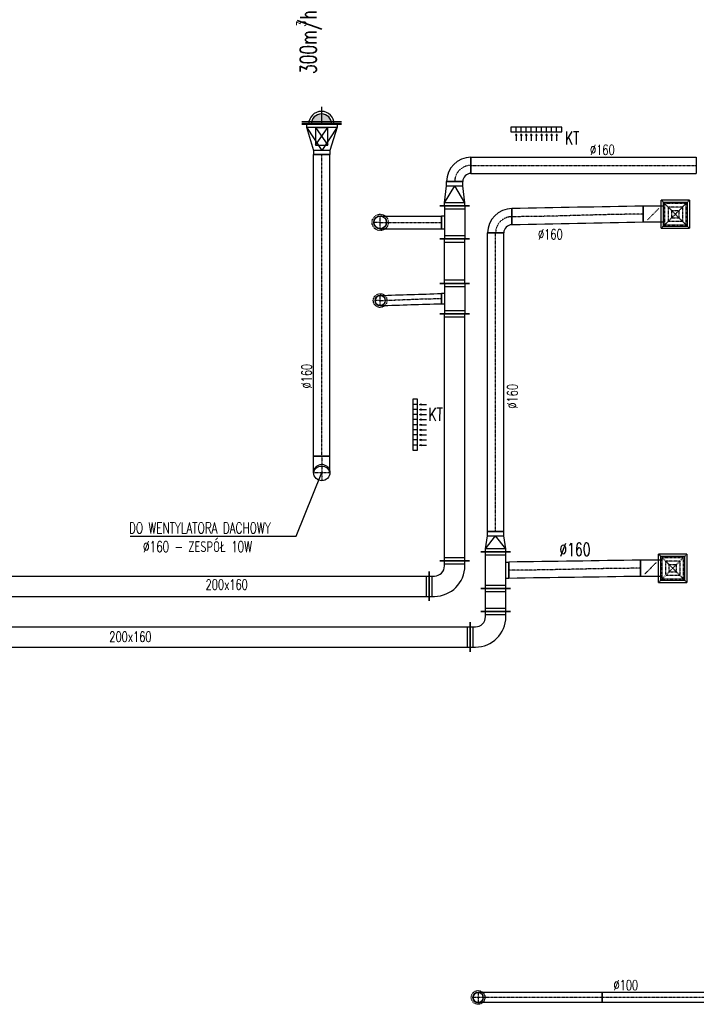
# Model space of a CAD drawing. Extents: x -7228 to 74941, y -112898 to 85621.
# Tile 216 of 256: x 28143 to 28809, y 38555 to 39524. Entities that reach past the tile are written whole.
import ezdxf

# ---------------------------------------------------------------- set-up
doc = ezdxf.new("R2010")
doc.units = 0
for name, pattern in [('DASHDOT', [1, 0.5, -0.25, 0, -0.25]), ('DASHED', [0.75, 0.5, -0.25]), ('HIDDEN2', [0.1875, 0.125, -0.0625])]:
    doc.linetypes.add(name, pattern=pattern)
doc.layers.get('0').update_dxf_attribs({"color": 101, "linetype": 'CONTINUOUS'})
for name, color, linetype in [('E35', 6, 'CONTINUOUS'), ('FLUID-N9C', 7, 'CONTINUOUS'), ('FLUID-N9C-SYM', 7, 'CONTINUOUS'), ('FLUID-W10', 7, 'CONTINUOUS'), ('FLUID-W10-SYM', 7, 'CONTINUOUS'), ('FLUID-W9B', 7, 'CONTINUOUS'), ('FLUID-W9B-SYM', 7, 'CONTINUOUS'), ('FLUID-W9C', 7, 'CONTINUOUS'), ('FLUID-W9C-SYM', 7, 'CONTINUOUS'), ('m-went-odnośniki', 255, 'CONTINUOUS'), ('m-went-opis', 86, 'CONTINUOUS'), ('m-went-ppoż', 232, 'CONTINUOUS'), ('m-went-urządzenia', 51, 'CONTINUOUS')]:
    doc.layers.add(name, color=color, linetype=linetype)
doc.styles.add('tab-bud$0$ROMANS', font='romans', dxfattribs={"width": 0.7})
doc.linetypes.add('ZIGZAG', pattern='A,0.00254,-5.08,[131,ltypeshp.shx,S=5.08,R=0,X=-5.08,Y=0],-10.16,[131,ltypeshp.shx,S=5.08,R=180,X=5.08,Y=0],-5.08', length=20.32254)

# ---------------------------------------------------------------- blocks, each defined once
blk = doc.blocks.new('*U7396')
at = {"color": 4, "linetype": 'DASHED'}
blk.add_circle((0, 0), 67.5, dxfattribs=at)
at = {"color": 0, "linetype": 'ByBlock', "lineweight": -2}
blk.add_circle((0, 0), 50, dxfattribs=at)
blk = doc.blocks.new('*U7381')
at = {"color": 1, "linetype": 'Continuous', "lineweight": -2}
for p, q in [((-716.5, -50), (-716.5, 50)), ((716.5, 50), (716.5, -50))]:
    blk.add_line(p, q, dxfattribs=at)
at = {"color": 0, "linetype": 'ByBlock', "lineweight": -2}
for p, q in [((-716.5, 50), (716.5, 50)), ((-716.5, -50), (716.5, -50))]:
    blk.add_line(p, q, dxfattribs=at)
at = {"layer": 'FLUID-W9B-SYM', "color": 2, "linetype": 'DASHDOT'}
blk.add_line((-716.5, 0), (716.5, 0), dxfattribs=at)
blk = doc.blocks.new('*U7380')
at = {"color": 1, "linetype": 'Continuous', "lineweight": -2}
blk.add_line((1220.6, 50), (1220.6, -50), dxfattribs=at)
at = {"color": 0, "linetype": 'ByBlock', "lineweight": -2}
blk.add_arc((0, 0), 50, 90, 270, dxfattribs=at)
at = {"color": 4, "linetype": 'DASHED', "lineweight": -2}
blk.add_arc((0, 0), 50, 270, 90, dxfattribs=at)
at = {"color": 1, "linetype": 'ZIGZAG', "lineweight": -2, "ltscale": 0.4}
for points in [[(1220.6, 50), (0, 50)], [(1220.6, -50), (0, -50)]]:
    blk.add_spline(points, degree=3, dxfattribs=at)
at = {"layer": 'FLUID-W9B-SYM', "color": 2, "linetype": 'DASHDOT'}
for p, q in [((0, 0), (-50, 0)), ((0, 50), (0, -50))]:
    blk.add_line(p, q, dxfattribs=at)
at = {"layer": 'FLUID-W9B-SYM', "color": 2, "linetype": 'DASHDOT', "start_tangent": (-1, 0), "end_tangent": (-1, 0)}
blk.add_spline([(1220.6, 0), (0, 0)], degree=3, dxfattribs=at)
blk = doc.blocks.new('*U7525')
at = {"color": 1, "linetype": 'Continuous', "lineweight": -2}
for p, q in [((-4112.5, -145), (-4112.5, 145)), ((4112.5, 145), (4112.5, -145))]:
    blk.add_line(p, q, dxfattribs=at)
at = {"color": 0, "linetype": 'ByBlock', "lineweight": -2}
for p, q in [((-4112.5, 100), (4112.5, 100)), ((-4112.5, -100), (4112.5, -100))]:
    blk.add_line(p, q, dxfattribs=at)
at = {"color": 4, "linetype": 'Continuous'}
for p, q in [((-4082.5, -100), (-4082.5, 100)), ((4082.5, 100), (4082.5, -100))]:
    blk.add_line(p, q, dxfattribs=at)
blk = doc.blocks.new('*U7527')
at = {"color": 1, "linetype": 'Continuous', "lineweight": -2}
for p, q in [((-200, -95), (-200, 195)), ((195, -200), (-95, -200))]:
    blk.add_line(p, q, dxfattribs=at)
at = {"color": 0, "linetype": 'ByBlock', "lineweight": -2}
for p, q in [((-150, 150), (-200, 150)), ((-150, -50), (-200, -50)), ((-50, -200), (-50, -150)), ((150, -200), (150, -150))]:
    blk.add_line(p, q, dxfattribs=at)
at = {"color": 4, "linetype": 'Continuous'}
for p, q in [((-170, -50), (-170, 150)), ((150, -170), (-50, -170))]:
    blk.add_line(p, q, dxfattribs=at)
at = {"color": 0, "linetype": 'ByBlock', "lineweight": -2}
for radius in [300, 100]:
    blk.add_arc((-150, -150), radius, 0, 90, dxfattribs=at)
blk = doc.blocks.new('*U7526')
at = {"color": 1, "linetype": 'Continuous', "lineweight": -2}
for p, q in [((-1215, -145), (-1215, 145)), ((1215, 145), (1215, -145))]:
    blk.add_line(p, q, dxfattribs=at)
at = {"color": 0, "linetype": 'ByBlock', "lineweight": -2}
for p, q in [((-1215, 100), (1215, 100)), ((-1215, -100), (1215, -100))]:
    blk.add_line(p, q, dxfattribs=at)
at = {"color": 4, "linetype": 'Continuous'}
for p, q in [((-1185, -100), (-1185, 100)), ((1185, 100), (1185, -100))]:
    blk.add_line(p, q, dxfattribs=at)
blk = doc.blocks.new('*U7533')
at = {"color": 1, "linetype": 'Continuous', "lineweight": -2}
for p, q in [((-150, -145), (-150, 145)), ((150, 145), (150, -145)), ((50, -130), (-50, -130))]:
    blk.add_line(p, q, dxfattribs=at)
at = {"color": 0, "linetype": 'ByBlock', "lineweight": -2}
for p, q in [((-150, 100), (150, 100)), ((-150, -100), (150, -100)), ((-50, -100), (-50, -130)), ((50, -130), (50, -100))]:
    blk.add_line(p, q, dxfattribs=at)
at = {"color": 4, "linetype": 'Continuous'}
for p, q in [((-120, -100), (-120, 100)), ((120, 100), (120, -100))]:
    blk.add_line(p, q, dxfattribs=at)
blk = doc.blocks.new('*U7532')
at = {"color": 4, "linetype": 'DASHED'}
blk.add_circle((0, 0), 67.5, dxfattribs=at)
at = {"color": 0, "linetype": 'ByBlock', "lineweight": -2}
blk.add_circle((0, 0), 50, dxfattribs=at)
blk = doc.blocks.new('*U7531')
at = {"color": 4, "linetype": 'DASHED'}
blk.add_circle((0, 0), 80, dxfattribs=at)
at = {"color": 0, "linetype": 'ByBlock', "lineweight": -2}
blk.add_circle((0, 0), 62.5, dxfattribs=at)
blk = doc.blocks.new('*U7530')
at = {"color": 1, "linetype": 'Continuous', "lineweight": -2}
for p, q in [((-218.5, -145), (-218.5, 145)), ((218.5, 145), (218.5, -145))]:
    blk.add_line(p, q, dxfattribs=at)
at = {"color": 0, "linetype": 'ByBlock', "lineweight": -2}
for p, q in [((-218.5, 100), (218.5, 100)), ((-218.5, -100), (218.5, -100))]:
    blk.add_line(p, q, dxfattribs=at)
at = {"color": 4, "linetype": 'Continuous'}
for p, q in [((-188.5, -100), (-188.5, 100)), ((188.5, 100), (188.5, -100))]:
    blk.add_line(p, q, dxfattribs=at)
blk = doc.blocks.new('*U7529')
at = {"color": 1, "linetype": 'Continuous', "lineweight": -2}
for p, q in [((-162.5, -145), (-162.5, 145)), ((162.5, 145), (162.5, -145)), ((62, -130), (-63, -130))]:
    blk.add_line(p, q, dxfattribs=at)
at = {"color": 0, "linetype": 'ByBlock', "lineweight": -2}
for p, q in [((-162.5, 100), (162.5, 100)), ((-162.5, -100), (162.5, -100)), ((-63, -100), (-63, -130)), ((62, -130), (62, -100))]:
    blk.add_line(p, q, dxfattribs=at)
at = {"color": 4, "linetype": 'Continuous'}
for p, q in [((-132.5, -100), (-132.5, 100)), ((132.5, 100), (132.5, -100))]:
    blk.add_line(p, q, dxfattribs=at)
blk = doc.blocks.new('*U7528')
at = {"color": 1, "linetype": 'Continuous', "lineweight": -2}
for p, q in [((-119.5, -145), (-119.5, 145)), ((119.5, 80), (119.5, -80))]:
    blk.add_line(p, q, dxfattribs=at)
at = {"color": 0, "linetype": 'ByBlock', "lineweight": -2}
for p, q in [((-119.5, 100), (-89.5, 100)), ((-89.5, 100), (79.5, 80)), ((79.5, 80), (119.5, 80)), ((-89.5, -100), (79.5, -80)), ((79.5, -80), (119.5, -80)), ((-119.5, -100), (-89.5, -100))]:
    blk.add_line(p, q, dxfattribs=at)
at = {"color": 4, "linetype": 'Continuous'}
for p, q in [((-89.5, -100), (-89.5, 100)), ((-89.5, 100), (79.5, 0)), ((-89.5, -100), (79.5, 0)), ((79.5, 80), (79.5, -80))]:
    blk.add_line(p, q, dxfattribs=at)
blk = doc.blocks.new('*U7535')
at = {"color": 1, "linetype": 'Continuous', "lineweight": -2}
for p, q in [((120, 120), (120, -40)), ((40, -120), (-120, -120))]:
    blk.add_line(p, q, dxfattribs=at)
at = {"color": 0, "linetype": 'ByBlock', "lineweight": -2}
for radius in [240, 80]:
    blk.add_arc((120, -120), radius, 90, 180, dxfattribs=at)
at = {"layer": 'FLUID-W9C-SYM', "color": 2, "linetype": 'DASHDOT'}
blk.add_arc((120, -120), 160, 90, 180, dxfattribs=at)
blk = doc.blocks.new('*U7534')
at = {"color": 1, "linetype": 'Continuous', "lineweight": -2}
for p, q in [((-1109, -80), (-1109, 80)), ((1109, 80), (1109, -80))]:
    blk.add_line(p, q, dxfattribs=at)
at = {"color": 0, "linetype": 'ByBlock', "lineweight": -2}
for p, q in [((-1109, 80), (1109, 80)), ((-1109, -80), (1109, -80))]:
    blk.add_line(p, q, dxfattribs=at)
at = {"layer": 'FLUID-W9C-SYM', "color": 2, "linetype": 'DASHDOT'}
blk.add_line((-1109, 0), (1109, 0), dxfattribs=at)
blk = doc.blocks.new('*U6740')
at = {"color": 5, "linetype": 'Continuous', "lineweight": -2}
for p, q in [((-5329, -145), (-5329, 145)), ((5329, 145), (5329, -145))]:
    blk.add_line(p, q, dxfattribs=at)
at = {"color": 0, "linetype": 'ByBlock', "lineweight": -2}
for p, q in [((-5329, 100), (5329, 100)), ((-5329, -100), (5329, -100))]:
    blk.add_line(p, q, dxfattribs=at)
at = {"color": 4, "linetype": 'Continuous'}
for p, q in [((-5299, -100), (-5299, 100)), ((5299, 100), (5299, -100))]:
    blk.add_line(p, q, dxfattribs=at)
blk = doc.blocks.new('*U6749')
at = {"color": 5, "linetype": 'Continuous', "lineweight": -2}
for p, q in [((-200, -95), (-200, 195)), ((195, -200), (-95, -200))]:
    blk.add_line(p, q, dxfattribs=at)
at = {"color": 0, "linetype": 'ByBlock', "lineweight": -2}
for p, q in [((-150, 150), (-200, 150)), ((-150, -50), (-200, -50)), ((-50, -200), (-50, -150)), ((150, -200), (150, -150))]:
    blk.add_line(p, q, dxfattribs=at)
at = {"color": 4, "linetype": 'Continuous'}
for p, q in [((-170, -50), (-170, 150)), ((150, -170), (-50, -170))]:
    blk.add_line(p, q, dxfattribs=at)
at = {"color": 0, "linetype": 'ByBlock', "lineweight": -2}
for radius in [300, 100]:
    blk.add_arc((-150, -150), radius, 0, 90, dxfattribs=at)
blk = doc.blocks.new('*U6748')
at = {"color": 5, "linetype": 'Continuous', "lineweight": -2}
for p, q in [((-113.5, -145), (-113.5, 145)), ((113.5, 145), (113.5, -145))]:
    blk.add_line(p, q, dxfattribs=at)
at = {"color": 0, "linetype": 'ByBlock', "lineweight": -2}
for p, q in [((-113.5, 100), (113.5, 100)), ((-113.5, -100), (113.5, -100))]:
    blk.add_line(p, q, dxfattribs=at)
at = {"color": 4, "linetype": 'Continuous'}
for p, q in [((-83.5, -100), (-83.5, 100)), ((83.5, 100), (83.5, -100))]:
    blk.add_line(p, q, dxfattribs=at)
blk = doc.blocks.new('*U6747')
at = {"color": 5, "linetype": 'Continuous', "lineweight": -2}
for p, q in [((-180, -145), (-180, 145)), ((180, 145), (180, -145)), ((80, -130), (-80, -130))]:
    blk.add_line(p, q, dxfattribs=at)
at = {"color": 0, "linetype": 'ByBlock', "lineweight": -2}
for p, q in [((-180, 100), (180, 100)), ((-180, -100), (180, -100)), ((-80, -130), (-80, -100)), ((80, -100), (80, -130))]:
    blk.add_line(p, q, dxfattribs=at)
at = {"color": 4, "linetype": 'Continuous'}
for p, q in [((-150, -100), (-150, 100)), ((150, 100), (150, -100))]:
    blk.add_line(p, q, dxfattribs=at)
blk = doc.blocks.new('*U6746')
at = {"color": 5, "linetype": 'Continuous', "lineweight": -2}
for p, q in [((-100, -145), (-100, 145)), ((100, 80), (100, -80))]:
    blk.add_line(p, q, dxfattribs=at)
at = {"color": 0, "linetype": 'ByBlock', "lineweight": -2}
for p, q in [((-100, 100), (-70, 100)), ((-70, 100), (60, 80)), ((60, 80), (100, 80)), ((-70, -100), (60, -80)), ((60, -80), (100, -80)), ((-100, -100), (-70, -100))]:
    blk.add_line(p, q, dxfattribs=at)
at = {"color": 4, "linetype": 'Continuous'}
for p, q in [((-70, -100), (-70, 100)), ((-70, 100), (60, 0)), ((-70, -100), (60, 0)), ((60, 80), (60, -80))]:
    blk.add_line(p, q, dxfattribs=at)
blk = doc.blocks.new('*U6745')
at = {"color": 5, "linetype": 'Continuous', "lineweight": -2}
for p, q in [((-1469.5, -80), (-1469.5, 80)), ((1469.5, 80), (1469.5, -80))]:
    blk.add_line(p, q, dxfattribs=at)
at = {"color": 0, "linetype": 'ByBlock', "lineweight": -2}
for p, q in [((-1469.5, 80), (1469.5, 80)), ((-1469.5, -80), (1469.5, -80))]:
    blk.add_line(p, q, dxfattribs=at)
at = {"layer": 'FLUID-N9C-SYM', "color": 2, "linetype": 'DASHDOT'}
blk.add_line((-1469.5, 0), (1469.5, 0), dxfattribs=at)
blk = doc.blocks.new('*U6752')
at = {"color": 5, "linetype": 'Continuous', "lineweight": -2}
for p, q in [((120, 120), (120, -40)), ((40, -120), (-120, -120))]:
    blk.add_line(p, q, dxfattribs=at)
at = {"color": 0, "linetype": 'ByBlock', "lineweight": -2}
for radius in [240, 80]:
    blk.add_arc((120, -120), radius, 90, 180, dxfattribs=at)
at = {"layer": 'FLUID-N9C-SYM', "color": 2, "linetype": 'DASHDOT'}
blk.add_arc((120, -120), 160, 90, 180, dxfattribs=at)
blk = doc.blocks.new('*U6753')
at = {"color": 4, "linetype": 'Continuous'}
for p, q in [((-138.5, 138.5), (138.5, 138.5)), ((-138.5, 138.5), (-138.5, -138.5)), ((138.5, -138.5), (138.5, 138.5)), ((138.5, -138.5), (-138.5, -138.5))]:
    blk.add_line(p, q, dxfattribs=at)
at = {"color": 4, "linetype": 'DASHED'}
for p, q in [((-138.5, 138.5), (0, 0)), ((-103.9, 103.9), (103.9, 103.9)), ((-103.9, 103.9), (-103.9, -103.9)), ((138.5, 138.5), (0, 0)), ((103.9, -103.9), (103.9, 103.9)), ((-138.5, -138.5), (0, 0)), ((-69.2, 69.2), (69.2, 69.2)), ((-69.2, 69.2), (-69.2, -69.2)), ((-34.6, 34.6), (34.6, 34.6)), ((-34.6, 34.6), (-34.6, -34.6)), ((138.5, -138.5), (0, 0)), ((34.6, -34.6), (34.6, 34.6)), ((69.2, -69.2), (69.2, 69.2)), ((69.2, -69.2), (-69.2, -69.2)), ((34.6, -34.6), (-34.6, -34.6)), ((103.9, -103.9), (-103.9, -103.9)), ((0, -219), (-56.6, -162.4)), ((0, -219), (56.6, -275.6))]:
    blk.add_line(p, q, dxfattribs=at)
at = {"color": 0, "linetype": 'ByBlock', "lineweight": -2}
for p, q in [((-120, -120), (-120, 120)), ((120, 120), (-120, 120)), ((120, 120), (120, -120)), ((-120, -120), (120, -120)), ((-80, -120), (-80, -318)), ((80, -120), (80, -318))]:
    blk.add_line(p, q, dxfattribs=at)
at = {"color": 5, "linetype": 'Continuous', "lineweight": -2}
blk.add_line((80, -318), (-80, -318), dxfattribs=at)
at = {"color": 4, "linetype": 'Continuous'}
blk.add_lwpolyline([(-2.5, -219, 5, 5, 1), (2.5, -219, 5, 5, 1)], format="xyseb", close=True, dxfattribs=at)
blk = doc.blocks.new('*U6751')
at = {"color": 5, "linetype": 'Continuous', "lineweight": -2}
for p, q in [((1290.9, 104.7), (1290.9, -55.3)), ((0, -80), (0, 80))]:
    blk.add_line(p, q, dxfattribs=at)
at = {"color": 5, "linetype": 'ZIGZAG', "lineweight": -2, "ltscale": 0.4}
for points in [[(1290.9, 104.7), (0, 80)], [(1290.9, -55.3), (0, -80)]]:
    blk.add_spline(points, degree=3, dxfattribs=at)
at = {"layer": 'FLUID-N9C-SYM', "color": 2, "linetype": 'DASHDOT', "start_tangent": (-1, 0), "end_tangent": (-1, 0)}
blk.add_spline([(1290.9, 24.7), (0, 0)], degree=3, dxfattribs=at)
blk = doc.blocks.new('*U6750')
at = {"color": 4, "linetype": 'Continuous'}
for p, q in [((-138.5, 138.5), (138.5, 138.5)), ((-138.5, 138.5), (-138.5, -138.5)), ((138.5, -138.5), (138.5, 138.5)), ((138.5, -138.5), (-138.5, -138.5))]:
    blk.add_line(p, q, dxfattribs=at)
at = {"color": 4, "linetype": 'DASHED'}
for p, q in [((-138.5, 138.5), (0, 0)), ((-103.9, 103.9), (103.9, 103.9)), ((-103.9, 103.9), (-103.9, -103.9)), ((138.5, 138.5), (0, 0)), ((103.9, -103.9), (103.9, 103.9)), ((-138.5, -138.5), (0, 0)), ((-69.2, 69.2), (69.2, 69.2)), ((-69.2, 69.2), (-69.2, -69.2)), ((-34.6, 34.6), (34.6, 34.6)), ((-34.6, 34.6), (-34.6, -34.6)), ((138.5, -138.5), (0, 0)), ((34.6, -34.6), (34.6, 34.6)), ((69.2, -69.2), (69.2, 69.2)), ((69.2, -69.2), (-69.2, -69.2)), ((34.6, -34.6), (-34.6, -34.6)), ((103.9, -103.9), (-103.9, -103.9)), ((0, -219), (-56.6, -162.4)), ((0, -219), (56.6, -275.6))]:
    blk.add_line(p, q, dxfattribs=at)
at = {"color": 0, "linetype": 'ByBlock', "lineweight": -2}
for p, q in [((-120, -120), (-120, 120)), ((120, 120), (-120, 120)), ((120, 120), (120, -120)), ((-120, -120), (120, -120)), ((-80, -120), (-80, -318)), ((80, -120), (80, -318))]:
    blk.add_line(p, q, dxfattribs=at)
at = {"color": 5, "linetype": 'Continuous', "lineweight": -2}
blk.add_line((80, -318), (-80, -318), dxfattribs=at)
at = {"color": 4, "linetype": 'Continuous'}
blk.add_lwpolyline([(-2.5, -219, 5, 5, 1), (2.5, -219, 5, 5, 1)], format="xyseb", close=True, dxfattribs=at)
blk = doc.blocks.new('*U6744')
at = {"color": 5, "linetype": 'Continuous', "lineweight": -2}
for p, q in [((1294.5, 99), (1294.5, -61)), ((0, -80), (0, 80))]:
    blk.add_line(p, q, dxfattribs=at)
at = {"color": 5, "linetype": 'ZIGZAG', "lineweight": -2, "ltscale": 0.4}
for points in [[(1294.5, 99), (0, 80)], [(1294.5, -61), (0, -80)]]:
    blk.add_spline(points, degree=3, dxfattribs=at)
at = {"layer": 'FLUID-N9C-SYM', "color": 2, "linetype": 'DASHDOT', "start_tangent": (-1, 0), "end_tangent": (-1, 0)}
blk.add_spline([(1294.5, 19), (0, 0)], degree=3, dxfattribs=at)
blk = doc.blocks.new('*U7542')
at = {"color": 1, "linetype": 'Continuous', "lineweight": -2}
blk.add_line((0, 62.5), (0, -62.5), dxfattribs=at)
at = {"color": 0, "lineweight": -2}
blk.add_arc((-603.3, -0.5), 62.5, 90.04748, 270.04748, dxfattribs=at)
at = {"color": 4, "linetype": 'DASHED', "lineweight": -2}
blk.add_arc((-603.3, -0.5), 62.5, 270.04748, 90.04748, dxfattribs=at)
at = {"color": 1, "linetype": 'ZIGZAG', "lineweight": -2, "ltscale": 0.4}
for points in [[(-603.4, 62), (0, 62.5)], [(-603.3, -63), (0, -62.5)]]:
    blk.add_spline(points, degree=3, dxfattribs=at)
at = {"layer": 'FLUID-W9C-SYM', "color": 2, "linetype": 'DASHDOT'}
for p, q in [((-603.3, -63), (-603.4, 62)), ((-603.3, -0.5), (-665.8, -0.6))]:
    blk.add_line(p, q, dxfattribs=at)
at = {"layer": 'FLUID-W9C-SYM', "color": 2, "linetype": 'DASHDOT', "start_tangent": (1, 0.000829), "end_tangent": (1, 0)}
blk.add_spline([(-603.3, -0.5), (0, 0)], degree=3, dxfattribs=at)
blk = doc.blocks.new('*U7543')
at = {"color": 1, "linetype": 'Continuous', "lineweight": -2}
blk.add_line((0, 50), (0, -50), dxfattribs=at)
at = {"color": 0, "lineweight": -2}
blk.add_arc((-603.3, -19.1), 50, 91.80967, 271.80967, dxfattribs=at)
at = {"color": 4, "linetype": 'DASHED', "lineweight": -2}
blk.add_arc((-603.3, -19.1), 50, 271.80967, 91.80967, dxfattribs=at)
at = {"color": 1, "linetype": 'ZIGZAG', "lineweight": -2, "ltscale": 0.4}
for points in [[(-604.9, 30.9), (0, 50)], [(-601.8, -69), (0, -50)]]:
    blk.add_spline(points, degree=3, dxfattribs=at)
at = {"layer": 'FLUID-W9C-SYM', "color": 2, "linetype": 'DASHDOT'}
for p, q in [((-601.8, -69), (-604.9, 30.9)), ((-603.3, -19.1), (-653.3, -20.6))]:
    blk.add_line(p, q, dxfattribs=at)
at = {"layer": 'FLUID-W9C-SYM', "color": 2, "linetype": 'DASHDOT', "start_tangent": (0.999501, 0.031579), "end_tangent": (1, 0)}
blk.add_spline([(-603.3, -19.1), (0, 0)], degree=3, dxfattribs=at)
blk = doc.blocks.new('*U7644')
at = {"color": 1, "linetype": 'Continuous', "lineweight": -2}
for p, q in [((-1485, -80), (-1485, 80)), ((1485, 80), (1485, -80))]:
    blk.add_line(p, q, dxfattribs=at)
at = {"color": 0, "linetype": 'ByBlock', "lineweight": -2}
for p, q in [((-1485, 80), (1485, 80)), ((-1485, -80), (1485, -80))]:
    blk.add_line(p, q, dxfattribs=at)
at = {"layer": 'FLUID-W10-SYM', "color": 2, "linetype": 'DASHDOT'}
blk.add_line((-1485, 0), (1485, 0), dxfattribs=at)
blk = doc.blocks.new('*U7645')
at = {"color": 1, "linetype": 'Continuous', "lineweight": -2}
blk.add_line((-120, -80), (-120, 80), dxfattribs=at)
at = {"color": 0, "linetype": 'ByBlock', "lineweight": -2}
for p, q in [((40, 80), (-120, 80)), ((40, -80), (-120, -80))]:
    blk.add_line(p, q, dxfattribs=at)
blk.add_circle((40, 0), 80, dxfattribs=at)
at = {"layer": 'FLUID-W10-SYM', "color": 2, "linetype": 'DASHDOT'}
for p, q in [((-120, 0), (120, 0)), ((40, -80), (40, 80))]:
    blk.add_line(p, q, dxfattribs=at)
blk = doc.blocks.new('*U7635')
at = {"color": 1, "linetype": 'Continuous', "lineweight": -2}
for p, q in [((-150, -195), (-150, 195)), ((150, 80), (150, -80))]:
    blk.add_line(p, q, dxfattribs=at)
at = {"color": 0, "linetype": 'ByBlock', "lineweight": -2}
for p, q in [((-150, 150), (-120, 150)), ((-120, 150), (110, 80)), ((110, 80), (150, 80)), ((-120, -150), (110, -80)), ((110, -80), (150, -80)), ((-150, -150), (-120, -150))]:
    blk.add_line(p, q, dxfattribs=at)
at = {"color": 4, "linetype": 'Continuous'}
for p, q in [((-120, -150), (-120, 150)), ((-120, 150), (110, 0)), ((-120, -150), (110, 0)), ((110, 80), (110, -80))]:
    blk.add_line(p, q, dxfattribs=at)
blk = doc.blocks.new('*U7636')
at = {"color": 4, "linetype": 'Continuous'}
blk.add_line((-195, 25), (195, 25), dxfattribs=at)
at = {"color": 0, "linetype": 'ByBlock', "lineweight": -2}
for p, q in [((-195, 10), (195, 10)), ((-150, 0), (-150, 10)), ((150, 0), (150, 10))]:
    blk.add_line(p, q, dxfattribs=at)
blk = doc.blocks.new('*U7646')
at = {"color": 0, "linetype": 'ByBlock', "lineweight": -2}
blk.add_circle((0, 0), 80, dxfattribs=at)
at = {"color": 4, "linetype": 'Continuous'}
blk.add_ellipse((0, 0), major_axis=(0, 80), ratio=0.75, start_param=3.141593, end_param=6.283185, dxfattribs=at)
blk = doc.blocks.new('KT')
at = {"layer": 'm-went-urządzenia'}
for points in [[(55475.1, 10960.33), (55475.71, 10962.01), (55474.49, 10962.01)], [(55480.1, 10960.33), (55480.71, 10962.01), (55479.49, 10962.01)], [(55485.1, 10960.33), (55485.71, 10962.01), (55484.49, 10962.01)], [(55490.1, 10960.33), (55490.71, 10962.01), (55489.49, 10962.01)], [(55495.1, 10960.33), (55495.71, 10962.01), (55494.49, 10962.01)], [(55500.1, 10960.33), (55500.71, 10962.01), (55499.49, 10962.01)], [(55505.1, 10960.33), (55505.71, 10962.01), (55504.49, 10962.01)], [(55510.1, 10960.33), (55510.71, 10962.01), (55509.49, 10962.01)], [(55515.1, 10960.33), (55515.71, 10962.01), (55514.49, 10962.01)]]:
    blk.add_hatch(color=7, dxfattribs=at).paths.add_polyline_path(points)
at = {"layer": 'm-went-urządzenia', "color": 7}
for p, q in [((55475.1, 10960.33, 0), (55474.49, 10962.01, 0)), ((55474.49, 10962.01, 0), (55475.71, 10962.01, 0)), ((55475.1, 10960.33, 0), (55475.1, 10967.21, 0)), ((55475.1, 10960.33, 0), (55475.71, 10962.01, 0)), ((55480.1, 10960.33, 0), (55479.49, 10962.01, 0)), ((55479.49, 10962.01, 0), (55480.71, 10962.01, 0)), ((55480.1, 10960.33, 0), (55480.1, 10967.21, 0)), ((55480.1, 10960.33, 0), (55480.71, 10962.01, 0)), ((55485.1, 10960.33, 0), (55484.49, 10962.01, 0)), ((55484.49, 10962.01, 0), (55485.71, 10962.01, 0)), ((55485.1, 10960.33, 0), (55485.1, 10967.21, 0)), ((55485.1, 10960.33, 0), (55485.71, 10962.01, 0)), ((55490.1, 10960.33, 0), (55489.49, 10962.01, 0)), ((55489.49, 10962.01, 0), (55490.71, 10962.01, 0)), ((55490.1, 10960.33, 0), (55490.1, 10967.21, 0)), ((55490.1, 10960.33, 0), (55490.71, 10962.01, 0)), ((55495.1, 10960.33, 0), (55494.49, 10962.01, 0)), ((55494.49, 10962.01, 0), (55495.71, 10962.01, 0)), ((55495.1, 10960.33, 0), (55495.1, 10967.21, 0)), ((55495.1, 10960.33, 0), (55495.71, 10962.01, 0)), ((55500.1, 10960.33, 0), (55499.49, 10962.01, 0)), ((55499.49, 10962.01, 0), (55500.71, 10962.01, 0)), ((55500.1, 10960.33, 0), (55500.1, 10967.21, 0)), ((55500.1, 10960.33, 0), (55500.71, 10962.01, 0)), ((55505.1, 10960.33, 0), (55504.49, 10962.01, 0)), ((55504.49, 10962.01, 0), (55505.71, 10962.01, 0)), ((55505.1, 10960.33, 0), (55505.1, 10967.21, 0)), ((55505.1, 10960.33, 0), (55505.71, 10962.01, 0)), ((55510.1, 10960.33, 0), (55509.49, 10962.01, 0)), ((55509.49, 10962.01, 0), (55510.71, 10962.01, 0)), ((55510.1, 10960.33, 0), (55510.1, 10967.21, 0)), ((55510.1, 10960.33, 0), (55510.71, 10962.01, 0)), ((55515.1, 10960.33, 0), (55514.49, 10962.01, 0)), ((55514.49, 10962.01, 0), (55515.71, 10962.01, 0)), ((55515.1, 10960.33, 0), (55515.1, 10967.21, 0)), ((55515.1, 10960.33, 0), (55515.71, 10962.01, 0)), ((55475.09, 10958.31, 0), (55475.09, 10953.74, 0)), ((55480.09, 10958.31, 0), (55480.09, 10953.74, 0)), ((55485.09, 10958.31, 0), (55485.09, 10953.74, 0)), ((55490.09, 10958.31, 0), (55490.09, 10953.74, 0)), ((55495.09, 10958.31, 0), (55495.09, 10953.74, 0)), ((55500.09, 10958.31, 0), (55500.09, 10953.74, 0)), ((55505.09, 10958.31, 0), (55505.09, 10953.74, 0)), ((55510.09, 10958.31, 0), (55510.09, 10953.74, 0)), ((55515.09, 10958.31, 0), (55515.09, 10953.74, 0))]:
    blk.add_line(p, q, dxfattribs=at)
at = {"layer": 'm-went-urządzenia', "elevation": 0}
blk.add_lwpolyline([(55470.09, 10953.74), (55520.09, 10953.74), (55520.09, 10958.31), (55470.09, 10958.31)], close=True, dxfattribs=at)
blk = doc.blocks.new('25')
at = {"layer": 'm-went-urządzenia'}
h = blk.add_hatch(color=256, dxfattribs=at)
h.paths.add_polyline_path([(55668.7, 15811.01, 0.414214), (55658.63, 15800.95), (55668.7, 15800.95)])
h.paths.add_polyline_path([(55668.7, 15811.01), (55668.7, 15800.95), (55678.77, 15800.95, 0.414214)])
at = {"layer": 'm-went-urządzenia', "color": 9, "linetype": 'HIDDEN2'}
for p, q in [((55668.7, 15817.92), (55668.7, 15800.95)), ((55685.68, 15800.95), (55651.73, 15800.95))]:
    blk.add_line(p, q, dxfattribs=at)
at = {"layer": 'm-went-urządzenia', "color": 9}
blk.add_arc((55668.7, 15800.95), 12.58, 0, 180, dxfattribs=at)
at = {"layer": 'm-went-urządzenia'}
blk.add_arc((55668.7, 15800.95), 10.07, 0, 180, dxfattribs=at)
blk = doc.blocks.new('A$C57440DA0')
at = {"layer": 'm-went-odnośniki'}
for p, q in [((10166.46, -700.54), (10191.84, -637.71)), ((10003.27, -700.54), (10166.46, -700.54))]:
    blk.add_line(p, q, dxfattribs=at)
at = {"layer": 'm-went-ppoż', "ltscale": 10}
for p, q in [((10185.78, -298.32), (10185.78, -315.72)), ((10185.78, -298.32), (10197.78, -298.32)), ((10185.78, -298.32), (10197.78, -315.72)), ((10185.78, -315.72), (10197.78, -298.32)), ((10197.78, -315.72), (10197.78, -298.32)), ((10185.78, -315.72), (10197.78, -315.72))]:
    blk.add_line(p, q, dxfattribs=at)
at = {"layer": 'FLUID-N9C', "color": 5, "linetype": 'Continuous', "zscale": 0.1}
for name, p, xscale, yscale, rotation in [('*U6751', (10378.95, -386.08), 0.09999999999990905, 0.1, 359.9999999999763), ('*U6753', (10539.84, -383.61), 0.1000000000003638, 0.1000000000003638, 270), ('*U6752', (10366.95, -390.08), 0.09999999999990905, 0.1, 359.9999999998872), ('*U6745', (10362.95, -549.03), 0.1, 0.1, 90), ('*U6746', (10362.95, -705.98), 0.1, 0.1, 90), ('*U6747', (10362.95, -733.98), 0.1, 0.1, 90), ('*U6744', (10375.95, -733.98), 0.09999999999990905, 0.1, 359.9999999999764), ('*U6750', (10537.2, -732.08), 0.1000000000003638, 0.1000000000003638, 270), ('*U6748', (10362.95, -763.33), 0.1, 0.1, 90), ('*U6749', (10357.95, -794.68), 0.1, 0.1, 270), ('*U6740', (9805.05, -799.68), 0.09999999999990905, 0.1, 359.9999999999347)]:
    blk.add_blockref(name, p, dxfattribs=dict(at, xscale=xscale, yscale=yscale, rotation=rotation))
at = {"layer": 'FLUID-W10', "color": 1, "linetype": 'Continuous'}
for name, p, xscale, yscale, zscale, rotation in [('*U7636', (10191.84, -294.9), 0.1, 0.1, 0.1, 359.9999999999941), ('*U7635', (10191.84, -309.9), 0.1, 0.1, 0.1, 270.0000000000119), ('*U7644', (10191.84, -473.4), 0.1000000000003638, 0.1000000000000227, 0.09999999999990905, 90.00000000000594), ('*U7645', (10191.84, -633.9), 0.1000000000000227, 0.1000000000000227, 0.1, 269.999999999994), ('*U7646', (10191.84, -637.9), 0.09999999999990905, 0.09999999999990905, 0.1, 90.00000000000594)]:
    blk.add_blockref(name, p, dxfattribs=dict(at, xscale=xscale, yscale=yscale, zscale=zscale, rotation=rotation))
at = {"layer": 'FLUID-W9B', "color": 1, "linetype": 'Continuous', "xscale": 0.1000000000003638, "zscale": 0.1}
for name, yscale in [('*U7396', 0.1000000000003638), ('*U7380', 0.1)]:
    blk.add_blockref(name, (10345.64, -1154.42), dxfattribs=dict(at, yscale=yscale))
at = {"layer": 'FLUID-W9B', "color": 1, "linetype": 'Continuous', "xscale": 0.1000000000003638, "yscale": 0.1, "zscale": 0.1, "rotation": 180.0000000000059}
blk.add_blockref('*U7381', (10539.35, -1154.42), dxfattribs=at)
at = {"layer": 'FLUID-W9C', "color": 1, "linetype": 'Continuous', "zscale": 0.1}
for name, p, xscale, yscale, rotation in [('*U7535', (10326.61, -339.54), 0.09999999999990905, 0.1, 359.9999999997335), ('*U7534', (10449.51, -335.54), 0.09999999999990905, 0.1, 359.9999999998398), ('*U7528', (10322.61, -363.49), 0.1, 0.1, 89.99999999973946), ('*U7529', (10322.61, -391.69), 0.1000000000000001, 0.1000000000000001, 270), ('*U7530', (10322.61, -429.83), 0.1, 0.1, 89.99999999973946), ('*U7533', (10322.61, -466.68), 0.1, 0.1, 270), ('*U7526', (10322.61, -603.18), 0.1, 0.1, 89.99999999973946), ('*U7527', (10317.61, -744.68), 0.1, 0.1, 270), ('*U7525', (9886.36, -749.68), 0.09999999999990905, 0.1, 359.999999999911)]:
    blk.add_blockref(name, p, dxfattribs=dict(at, xscale=xscale, yscale=yscale, rotation=rotation))
for name, p, xscale, yscale in [('*U7531', (10249.28, -391.69), 0.1000000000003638, 0.1000000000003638), ('*U7542', (10309.61, -391.64), 0.1, 0.1), ('*U7532', (10249.28, -468.58), 0.1000000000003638, 0.1000000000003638), ('*U7543', (10309.61, -466.68), 0.1, 0.1)]:
    blk.add_blockref(name, p, dxfattribs=dict(at, xscale=xscale, yscale=yscale))
at = {"layer": 'm-went-urządzenia'}
blk.add_blockref('25', (-45477.2, -16095.95), dxfattribs=at)
for p, rotation in [((65898.07, 10655.81, 0), 180), ((-672.43, 54904.33, 0), 270)]:
    blk.add_blockref('KT', p, dxfattribs=dict(at, rotation=rotation))
at = {"layer": 'm-went-opis', "style": 'tab-bud$0$ROMANS', "width": 0.7}
for s, height, rotation, p in [('300m/h', 15.974, 89.94143, (10186.53, -245.74)), ('3', 9.58, 89.94143, (10176.44, -199.04)), ('KT', 12.78, 359.94143, (10431.05, -315.07, 0)), ('%%c160', 10.109, 360, (10455.84, -325.31, 0)), ('%%c160', 10.109, 360, (10404.67, -408.48, 0)), ('%%c160', 10.109, 90, (10182, -555.13)), ('%%c160', 10.109, 90, (10384.48, -574.96)), ('KT', 12.78, 359.94143, (10296.72, -586.97, 0)), (' DO WENTYLATORA DACHOWY', 10.7572, 0, (9996.97, -697.75)), ('%%c160 - ZESPÓŁ 10W', 10.7572, 0, (10015.86, -716.16)), ('%%c160', 12.78, 0.56348, (10425.71, -720.12, 0)), ('200x160', 10.109, 360, (10077.48, -753.22)), ('200x160', 10.109, 360, (9982.74, -804.45)), ('%%c100', 10.109, 360, (10478.87, -1147.37))]:
    blk.add_text(s, height=height, rotation=rotation, dxfattribs=at).set_placement(p)

msp = doc.modelspace()

# ---------------------------------------------------------------- block references
at = {"layer": 'E35'}
msp.add_blockref('A$C57440DA0', (18248.5, 39716.472), dxfattribs=at)

doc.saveas('drawing.dxf')
